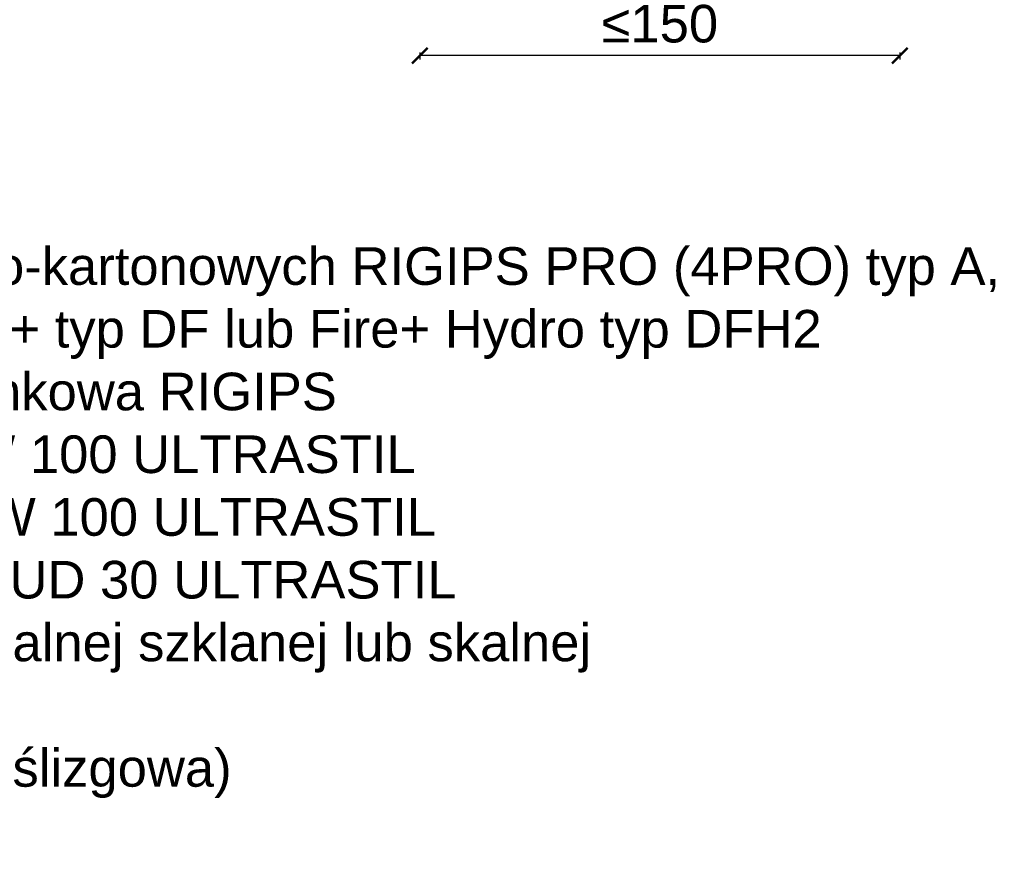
# Model space of a CAD drawing. Header units: millimetres. Extents: x -1515 to 3051, y -92 to 2830.
# Tile 23 of 30: x 2563 to 2877, y -92 to 177. Entities that reach past the tile are written whole.
import ezdxf

# ---------------------------------------------------------------- set-up
doc = ezdxf.new("R2010")
doc.units = ezdxf.units.MM
doc.layers.add('KRESKOWANIE', color=7, linetype='Continuous', lineweight=9)
doc.styles.get("Standard").update_dxf_attribs({"font": 'arial.ttf'})
doc.dimstyles.new('ISO-25', dxfattribs={"dimtxt": 2.5, "dimasz": 2.5, "dimexe": 1.25, "dimexo": 0.625, "dimtad": 1, "dimtxsty": 'Standard', "dimcen": 2.5, "dimadec": 0, "dimazin": 0, "dimtfac": 1, "dimtmove": 0, "dimatfit": 3, "dimfxl": 1, "dimarcsym": 0})

# ---------------------------------------------------------------- blocks, each defined once
blk = doc.blocks.new('_ArchTick')
at = {"color": 0, "linetype": 'ByBlock', "const_width": 0.15}
blk.add_lwpolyline([(-0.5, -0.5), (0.5, 0.5)], dxfattribs=at)
blk = doc.blocks.new('*D37')
at = {"layer": 'Defpoints', "color": 0, "transparency": 16777216}
for p in [(2690.89, 267.18), (2843.89, 267.18), (2690.89, 165.42)]:
    blk.add_point(p, dxfattribs=at)
at = {"layer": 'KRESKOWANIE', "color": 0, "lineweight": -2, "transparency": 16777216}
for p, q in [((2690.89, 166.42), (2690.89, 164.17)), ((2843.89, 166.42), (2843.89, 164.17)), ((2843.89, 165.42), (2690.89, 165.42))]:
    blk.add_line(p, q, dxfattribs=at)
at = {"layer": 'KRESKOWANIE', "color": 0, "lineweight": -2, "transparency": 16777216, "xscale": 5, "yscale": 5, "zscale": 5, "rotation": 180}
blk.add_blockref('_ArchTick', (2690.89, 165.42), dxfattribs=at)
at = {"layer": 'KRESKOWANIE', "color": 0, "lineweight": -2, "transparency": 16777216, "xscale": 5, "yscale": 5, "zscale": 5}
blk.add_blockref('_ArchTick', (2843.89, 165.42), dxfattribs=at)
at = {"layer": 'KRESKOWANIE', "color": 0, "transparency": 16777216, "insert": (2767.39, 175.54), "char_height": 12, "attachment_point": 5}
blk.add_mtext('≤150', dxfattribs=at)

msp = doc.modelspace()

# ---------------------------------------------------------------- texts
at = {"insert": (2343.944, 104.328), "char_height": 12, "width": 550.88598, "attachment_point": 1}
msp.add_mtext('1. Opłytowanie z płyt gipsowo-kartonowych RIGIPS PRO (4PRO) typ A, Hydro typ H2, Fire typ F, Fire+ typ DF lub Fire+ Hydro typ DFH2\\P2. Taśma uszczelniająca piankowa RIGIPS\\P3. Profil poziomy RIGIPS UW 100 ULTRASTIL\\P4. Profil słupkowy RIGIPS CW 100 ULTRASTIL\\P5. Profil przyścienny RIGIPS UD 30 ULTRASTIL\\P6. Wypełnienie z wełny mineralnej szklanej lub skalnej\\P7. Tasma spoinowa RIGIPS\\P8. Tasma samoprzylepna (poślizgowa)\\P9. Sufit podwieszany RIGIPS', dxfattribs=at)

# ---------------------------------------------------------------- dimensions: what is measured, and where the dimension line sits
at = {"layer": 'KRESKOWANIE'}
dim = msp.add_linear_dim(base=(2690.887, 165.416), p1=(2843.887, 267.18), p2=(2690.887, 267.18), text='≤150', dimstyle='ISO-25', override={"dimtxt": 12, "dimasz": 5, "dimexo": 4, "dimgap": 4, "dimblk1": 'ArchTick', "dimblk2": 'ArchTick', "dimsah": 1, "dimfxlon": 1}, dxfattribs=at)
dim.commit()
dim.dimension.update_dxf_attribs({"geometry": '*D37', "text_midpoint": (2767.387, 175.543)})

doc.saveas('drawing.dxf')
